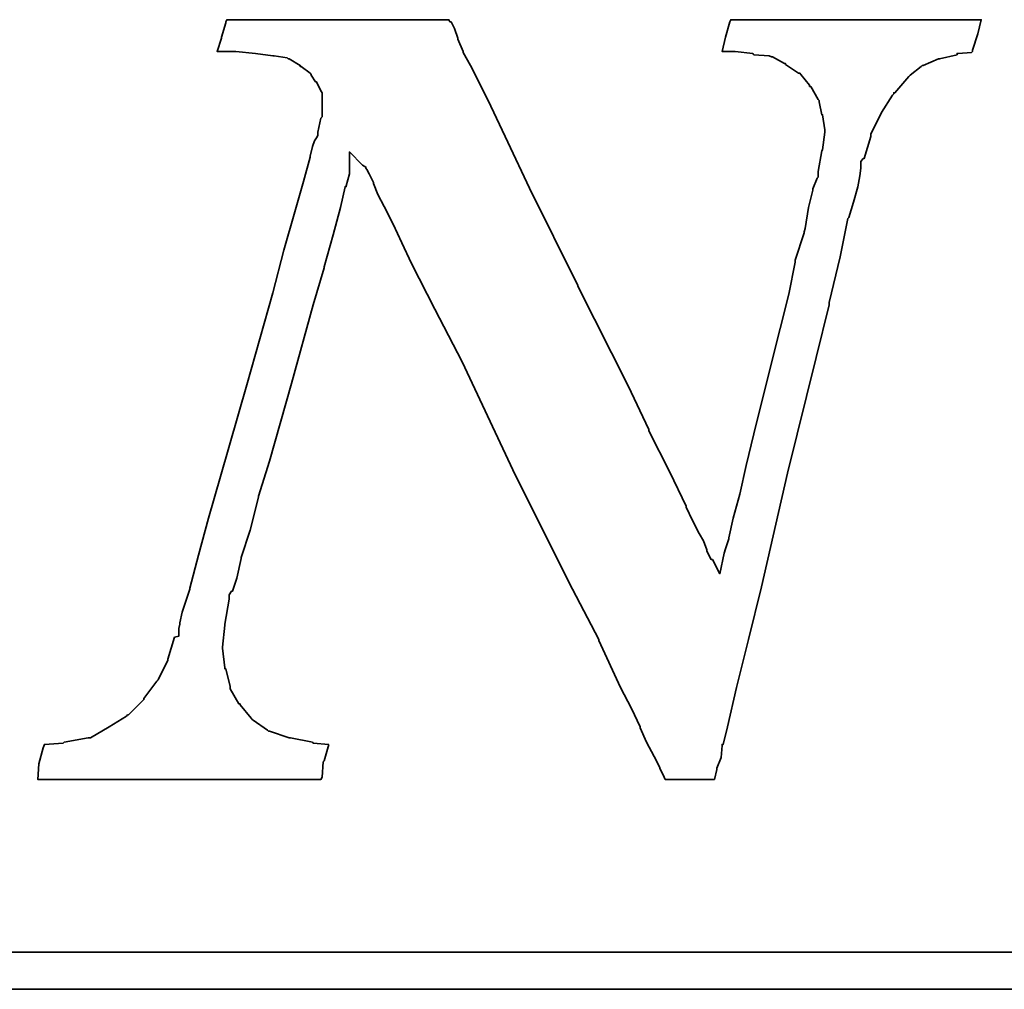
# Model space of a CAD drawing. Header units: millimetres. Extents: x -96 to 653, y -113 to 115.
# Tile 95 of 99: x 388.14 to 391.8, y 3.17 to 6.77. Entities that reach past the tile are written whole.
import ezdxf

# ---------------------------------------------------------------- set-up
doc = ezdxf.new("R2010")
doc.units = ezdxf.units.MM
doc.layers.add('DIM', color=4, linetype='Continuous')
doc.layers.add('layer 1', color=7, linetype='Continuous')

# ---------------------------------------------------------------- blocks, each defined once
blk = doc.blocks.new('TBI MOTION logo(完整正式版)')
at = {"layer": 'layer 1', "color": 22, "lineweight": 35}
for points, knots in [([(58.92625, -7.91875), (58.92625, -7.91875), (58.58625, -7.89375), (58.58625, -7.89375), (58.58625, -7.89375), (58.58625, -7.89375), (58.56625, -7.87125), (58.56625, -7.87125), (58.56625, -7.87125), (58.56625, -7.87125), (58.08375, -7.77375), (58.08375, -7.77375), (58.08375, -7.77375), (58.08375, -7.77375), (58.06125, -7.77375), (58.06125, -7.77375), (58.06125, -7.77375), (58.06125, -7.77375), (57.62625, -7.63125), (57.62625, -7.63125), (57.62625, -7.63125), (57.62625, -7.63125), (57.60625, -7.63125), (57.60625, -7.63125), (57.60625, -7.63125), (57.60625, -7.63125), (57.58125, -7.60625), (57.58125, -7.60625), (57.58125, -7.60625), (57.58125, -7.60625), (57.26625, -7.38875), (57.26625, -7.38875), (57.26625, -7.38875), (57.26625, -7.38875), (57.24625, -7.36875), (57.24625, -7.36875), (57.24625, -7.36875), (57.24625, -7.36875), (57.22125, -7.34375), (57.22125, -7.34375), (57.22125, -7.34375), (57.22125, -7.34375), (56.98125, -7.05375), (56.98125, -7.05375), (56.98125, -7.05375), (56.98125, -7.05375), (56.98125, -7.02875), (56.98125, -7.02875), (56.98125, -7.02875), (56.98125, -7.02875), (56.95625, -7.02875), (56.95625, -7.02875), (56.95625, -7.02875), (56.95625, -7.02875), (56.76625, -6.69625), (56.76625, -6.69625), (56.76625, -6.69625), (56.76625, -6.69625), (56.76625, -6.67125), (56.76625, -6.67125), (56.76625, -6.67125), (56.76625, -6.67125), (56.76625, -6.64875), (56.76625, -6.64875), (56.76625, -6.64875), (56.76625, -6.64875), (56.67125, -6.26375), (56.67125, -6.26375), (56.67125, -6.26375), (56.67125, -6.26375), (56.64625, -6.26375), (56.64625, -6.26375), (56.64625, -6.26375), (56.64625, -6.26375), (56.64625, -6.23875), (56.64625, -6.23875), (56.64625, -6.23875), (56.64625, -6.23875), (56.59625, -5.80875), (56.59625, -5.80875), (56.59625, -5.80875), (56.59625, -5.80875), (56.59625, -5.78375), (56.59625, -5.78375), (56.59625, -5.78375), (56.59625, -5.78375), (56.64625, -5.30375), (56.64625, -5.30375), (56.64625, -5.30375), (56.64625, -5.30375), (56.64625, -5.27875), (56.64625, -5.27875), (56.64625, -5.27875), (56.64625, -5.27875), (56.74125, -4.72875), (56.74125, -4.72875), (56.74125, -4.72875), (56.74125, -4.72875), (56.74125, -4.67875), (56.74125, -4.67875), (56.74125, -4.67875), (56.74125, -4.67875), (56.74125, -4.63375), (56.74125, -4.63375), (56.74125, -4.63375), (56.74125, -4.63375), (56.79125, -4.55875), (56.79125, -4.55875), (56.79125, -4.55875), (56.79125, -4.55875), (56.81125, -4.55875), (56.81125, -4.55875), (56.81125, -4.55875), (56.81125, -4.55875), (56.91125, -4.27375), (56.91125, -4.27375), (56.91125, -4.27375), (56.91125, -4.27375), (57.00625, -3.83874), (57.00625, -3.83874), (57.00625, -3.83874), (57.00625, -3.83874), (57.00625, -3.81374), (57.00625, -3.81374), (57.00625, -3.81374), (57.00625, -3.81374), (57.19875, -3.21374), (57.19875, -3.21374), (57.19875, -3.21374), (57.19875, -3.21374), (57.38625, -2.49625), (57.38625, -2.49625), (57.38625, -2.49625), (57.38625, -2.49625), (57.38625, -2.47374), (57.38625, -2.47374), (57.38625, -2.47374), (57.38625, -2.47374), (57.62625, -1.70375), (57.62625, -1.70375), (57.62625, -1.70375), (57.62625, -1.70375), (58.10625, 0.00125), (58.10625, 0.00125), (58.10625, 0.00125), (58.10625, 0.00125), (58.58625, 1.72625), (58.58625, 1.72625), (58.58625, 1.72625), (58.58625, 1.72625), (58.82625, 2.54125), (58.82625, 2.54125), (58.82625, 2.54125), (58.82625, 2.54125), (58.82625, 2.56374), (58.82625, 2.56374), (58.82625, 2.56374), (58.82625, 2.56374), (59.02125, 3.26125), (59.02125, 3.26125), (59.02125, 3.26125), (59.02125, 3.26125), (59.18625, 3.86125), (59.18625, 3.86125), (59.18625, 3.86125), (59.18625, 3.86125), (59.28625, 4.31875), (59.28625, 4.31875), (59.28625, 4.31875), (59.28625, 4.31875), (59.30625, 4.31875), (59.30625, 4.31875), (59.30625, 4.31875), (59.30625, 4.31875), (59.30625, 4.34125), (59.30625, 4.34125), (59.30625, 4.34125), (59.30625, 4.34125), (59.38125, 4.60625), (59.38125, 4.60625), (59.38125, 4.60625), (59.38125, 4.60625), (59.38125, 4.65125), (59.38125, 4.65125), (59.38125, 4.65125), (59.38125, 4.65125), (59.38125, 5.08625), (59.38125, 5.08625), (59.38125, 5.08625), (59.38125, 5.08625), (59.66625, 4.79624), (59.66625, 4.79624), (59.66625, 4.79624), (59.66625, 4.79624), (59.74125, 4.75124), (59.74125, 4.75124), (59.74125, 4.75124), (59.74125, 4.75124), (59.74125, 4.72624), (59.74125, 4.72624), (59.74125, 4.72624), (59.74125, 4.72624), (59.76125, 4.70124), (59.76125, 4.70124), (59.76125, 4.70124), (59.76125, 4.70124), (59.81125, 4.60625), (59.81125, 4.60625), (59.81125, 4.60625), (59.81125, 4.60625), (59.90625, 4.41125), (59.90625, 4.41125), (59.90625, 4.41125), (59.90625, 4.41125), (59.90625, 4.39125), (59.90625, 4.39125), (59.90625, 4.39125), (59.90625, 4.39125), (60.00375, 4.15124), (60.00375, 4.15124), (60.00375, 4.15124), (60.00375, 4.15124), (60.14625, 3.88374), (60.14625, 3.88374), (60.14625, 3.88374), (60.14625, 3.88374), (60.34125, 3.50124), (60.34125, 3.50124), (60.34125, 3.50124), (60.34125, 3.50124), (60.53125, 3.09125), (60.53125, 3.09125), (60.53125, 3.09125), (60.53125, 3.09125), (60.74625, 2.63625), (60.74625, 2.63625), (60.74625, 2.63625), (60.74625, 2.63625), (61.25125, 1.63124), (61.25125, 1.63124), (61.25125, 1.63124), (61.25125, 1.63124), (61.85125, 0.47625), (61.85125, 0.47625), (61.85125, 0.47625), (61.85125, 0.47625), (63.02625, -2.01874), (63.02625, -2.01874), (63.02625, -2.01874), (63.02625, -2.01874), (64.27625, -4.51374), (64.27625, -4.51374), (64.27625, -4.51374), (64.27625, -4.51374), (64.85125, -5.61375), (64.85125, -5.61375), (64.85125, -5.61375), (64.85125, -5.61375), (64.85125, -5.64125), (64.85125, -5.64125), (64.85125, -5.64125), (64.85125, -5.64125), (65.32875, -6.67125), (65.32875, -6.67125), (65.32875, -6.67125), (65.32875, -6.67125), (65.57125, -7.12875), (65.57125, -7.12875), (65.57125, -7.12875), (65.57125, -7.12875), (65.76125, -7.53625), (65.76125, -7.53625), (65.76125, -7.53625), (65.76125, -7.53625), (65.76125, -7.55625), (65.76125, -7.55625), (65.76125, -7.55625), (65.76125, -7.55625), (65.90375, -7.87125), (65.90375, -7.87125), (65.90375, -7.87125), (65.90375, -7.87125), (66.07125, -8.18125), (66.07125, -8.18125), (66.07125, -8.18125), (66.07125, -8.18125), (66.19125, -8.42375), (66.19125, -8.42375), (66.19125, -8.42375), (66.19125, -8.42375), (66.19125, -8.44375), (66.19125, -8.44375), (66.19125, -8.44375), (66.19125, -8.44375), (66.29125, -8.63875), (66.29125, -8.63875), (66.29125, -8.63875), (66.29125, -8.63875), (66.31125, -8.68625), (66.31125, -8.68625), (66.31125, -8.68625), (66.31125, -8.68625), (66.38375, -8.68625), (66.38375, -8.68625), (66.38375, -8.68625), (66.38375, -8.68625), (66.84125, -8.68625), (66.84125, -8.68625), (66.84125, -8.68625), (66.84125, -8.68625), (67.29625, -8.68625), (67.29625, -8.68625), (67.29625, -8.68625), (67.29625, -8.68625), (67.36625, -8.68625), (67.36625, -8.68625), (67.36625, -8.68625), (67.36625, -8.68625), (67.39125, -8.68625), (67.39125, -8.68625), (67.39125, -8.68625), (67.39125, -8.68625), (67.44125, -8.46875), (67.44125, -8.46875), (67.44125, -8.46875), (67.44125, -8.46875), (67.44125, -8.44375), (67.44125, -8.44375), (67.44125, -8.44375), (67.44125, -8.44375), (67.53625, -8.20375), (67.53625, -8.20375), (67.53625, -8.20375), (67.53625, -8.20375), (67.56125, -7.94375), (67.56125, -7.94375), (67.56125, -7.94375), (67.56125, -7.94375), (67.56125, -7.91875), (67.56125, -7.91875), (67.56125, -7.91875), (67.56125, -7.91875), (67.58625, -7.91875), (67.58625, -7.91875), (67.58625, -7.91875), (67.58625, -7.91875), (67.68125, -7.53625), (67.68125, -7.53625), (67.68125, -7.53625), (67.68125, -7.53625), (67.87375, -6.67125), (67.87375, -6.67125), (67.87375, -6.67125), (67.87375, -6.67125), (68.13625, -5.61375), (68.13625, -5.61375), (68.13625, -5.61375), (68.13625, -5.61375), (68.42375, -4.46374), (68.42375, -4.46374), (68.42375, -4.46374), (68.42375, -4.46374), (68.99875, -1.96874), (68.99875, -1.96874), (68.99875, -1.96874), (68.99875, -1.96874), (69.62625, 0.57625), (69.62625, 0.57625), (69.62625, 0.57625), (69.62625, 0.57625), (69.91125, 1.72625), (69.91125, 1.72625), (69.91125, 1.72625), (69.91125, 1.72625), (69.91125, 1.77625), (69.91125, 1.77625), (69.91125, 1.77625), (69.91125, 1.77625), (70.15125, 2.78124), (70.15125, 2.78124), (70.15125, 2.78124), (70.15125, 2.78124), (70.32125, 3.62125), (70.32125, 3.62125), (70.32125, 3.62125), (70.32125, 3.62125), (70.34125, 3.64625), (70.34125, 3.64625), (70.34125, 3.64625), (70.34125, 3.64625), (70.44125, 3.98125), (70.44125, 3.98125), (70.44125, 3.98125), (70.44125, 3.98125), (70.53625, 4.31875), (70.53625, 4.31875), (70.53625, 4.31875), (70.53625, 4.31875), (70.58125, 4.55875), (70.58125, 4.55875), (70.58125, 4.55875), (70.58125, 4.55875), (70.60625, 4.72624), (70.60625, 4.72624), (70.60625, 4.72624), (70.60625, 4.72624), (70.60625, 4.79624), (70.60625, 4.79624), (70.60625, 4.79624), (70.60625, 4.79624), (70.60625, 4.87125), (70.60625, 4.87125), (70.60625, 4.87125), (70.60625, 4.87125), (70.65625, 4.94125), (70.65625, 4.94125), (70.65625, 4.94125), (70.65625, 4.94125), (70.68125, 4.94125), (70.68125, 4.94125), (70.68125, 4.94125), (70.68125, 4.94125), (70.82125, 5.42125), (70.82125, 5.42125), (70.82125, 5.42125), (70.82125, 5.42125), (70.82125, 5.44625), (70.82125, 5.44625), (70.82125, 5.44625), (70.82125, 5.44625), (70.82125, 5.47125), (70.82125, 5.47125), (70.82125, 5.47125), (70.82125, 5.47125), (71.06125, 5.94625), (71.06125, 5.94625), (71.06125, 5.94625), (71.06125, 5.94625), (71.30125, 6.33124), (71.30125, 6.33124), (71.30125, 6.33124), (71.30125, 6.33124), (71.32625, 6.35625), (71.32625, 6.35625), (71.32625, 6.35625), (71.32625, 6.35625), (71.32625, 6.38124), (71.32625, 6.38124), (71.32625, 6.38124), (71.32625, 6.38124), (71.35125, 6.38124), (71.35125, 6.38124), (71.35125, 6.38124), (71.35125, 6.38124), (71.66125, 6.74125), (71.66125, 6.74125), (71.66125, 6.74125), (71.66125, 6.74125), (71.68625, 6.76625), (71.68625, 6.76625), (71.68625, 6.76625), (71.68625, 6.76625), (71.92625, 6.95624), (71.92625, 6.95624), (71.92625, 6.95624), (71.92625, 6.95624), (71.95125, 6.98125), (71.95125, 6.98125), (71.95125, 6.98125), (71.95125, 6.98125), (71.97625, 6.98125), (71.97625, 6.98125), (71.97625, 6.98125), (71.97625, 6.98125), (72.31125, 7.12624), (72.31125, 7.12624), (72.31125, 7.12624), (72.31125, 7.12624), (72.33375, 7.12624), (72.33375, 7.12624), (72.33375, 7.12624), (72.33375, 7.12624), (72.71625, 7.21875), (72.71625, 7.21875), (72.71625, 7.21875), (72.71625, 7.21875), (72.71625, 7.24624), (72.71625, 7.24624), (72.71625, 7.24624), (72.71625, 7.24624), (72.74125, 7.24624), (72.74125, 7.24624), (72.74125, 7.24624), (72.74125, 7.24624), (73.03124, 7.26624), (73.03124, 7.26624), (73.03124, 7.26624), (73.03124, 7.26624), (73.05375, 7.29125), (73.05375, 7.29125), (73.05375, 7.29125), (73.05375, 7.29125), (73.05375, 7.31625), (73.05375, 7.31625), (73.05375, 7.31625), (73.05375, 7.31625), (73.17625, 7.67625), (73.17625, 7.67625), (73.17625, 7.67625), (73.17625, 7.67625), (73.24625, 7.98625), (73.24625, 7.98625), (73.24625, 7.98625), (73.24625, 7.98625), (73.19625, 7.98625), (73.19625, 7.98625), (73.19625, 7.98625), (73.19625, 7.98625), (72.93625, 7.98625), (72.93625, 7.98625), (72.93625, 7.98625), (72.93625, 7.98625), (72.55125, 7.98625), (72.55125, 7.98625), (72.55125, 7.98625), (72.55125, 7.98625), (72.09625, 7.98625), (72.09625, 7.98625), (72.09625, 7.98625), (72.09625, 7.98625), (71.64125, 7.98625), (71.64125, 7.98625), (71.64125, 7.98625), (71.64125, 7.98625), (70.53625, 7.98625), (70.53625, 7.98625), (70.53625, 7.98625), (70.53625, 7.98625), (69.47875, 7.98625), (69.47875, 7.98625), (69.47875, 7.98625), (69.47875, 7.98625), (68.95125, 7.98625), (68.95125, 7.98625), (68.95125, 7.98625), (68.95125, 7.98625), (68.52125, 7.98625), (68.52125, 7.98625), (68.52125, 7.98625), (68.52125, 7.98625), (68.13625, 7.98625), (68.13625, 7.98625), (68.13625, 7.98625), (68.13625, 7.98625), (67.87375, 7.98625), (67.87375, 7.98625), (67.87375, 7.98625), (67.87375, 7.98625), (67.75125, 7.98625), (67.75125, 7.98625), (67.75125, 7.98625), (67.75125, 7.98625), (67.72625, 7.94125), (67.72625, 7.94125), (67.72625, 7.94125), (67.72625, 7.94125), (67.63125, 7.60625), (67.63125, 7.60625), (67.63125, 7.60625), (67.63125, 7.60625), (67.56125, 7.29125), (67.56125, 7.29125), (67.56125, 7.29125), (67.56125, 7.29125), (67.72625, 7.29125), (67.72625, 7.29125), (67.72625, 7.29125), (67.72625, 7.29125), (67.82625, 7.29125), (67.82625, 7.29125), (67.82625, 7.29125), (67.82625, 7.29125), (67.84625, 7.29125), (67.84625, 7.29125), (67.84625, 7.29125), (67.84625, 7.29125), (68.23125, 7.24624), (68.23125, 7.24624), (68.23125, 7.24624), (68.23125, 7.24624), (68.25875, 7.21875), (68.25875, 7.21875), (68.25875, 7.21875), (68.25875, 7.21875), (68.59125, 7.19624), (68.59125, 7.19624), (68.59125, 7.19624), (68.59125, 7.19624), (68.64125, 7.17125), (68.64125, 7.17125), (68.64125, 7.17125), (68.64125, 7.17125), (68.66625, 7.17125), (68.66625, 7.17125), (68.66625, 7.17125), (68.66625, 7.17125), (68.92625, 7.02624), (68.92625, 7.02624), (68.92625, 7.02624), (68.92625, 7.02624), (68.95125, 7.02624), (68.95125, 7.02624), (68.95125, 7.02624), (68.95125, 7.02624), (68.95125, 7.00624), (68.95125, 7.00624), (68.95125, 7.00624), (68.95125, 7.00624), (69.23875, 6.81125), (69.23875, 6.81125), (69.23875, 6.81125), (69.23875, 6.81125), (69.26625, 6.81125), (69.26625, 6.81125), (69.26625, 6.81125), (69.26625, 6.81125), (69.28625, 6.78625), (69.28625, 6.78625), (69.28625, 6.78625), (69.28625, 6.78625), (69.47875, 6.54875), (69.47875, 6.54875), (69.47875, 6.54875), (69.47875, 6.54875), (69.47875, 6.52375), (69.47875, 6.52375), (69.47875, 6.52375), (69.47875, 6.52375), (69.50625, 6.52375), (69.50625, 6.52375), (69.50625, 6.52375), (69.50625, 6.52375), (69.67125, 6.23625), (69.67125, 6.23625), (69.67125, 6.23625), (69.67125, 6.23625), (69.69375, 6.21125), (69.69375, 6.21125), (69.69375, 6.21125), (69.69375, 6.21125), (69.69375, 6.18625), (69.69375, 6.18625), (69.69375, 6.18625), (69.69375, 6.18625), (69.74625, 5.89875), (69.74625, 5.89875), (69.74625, 5.89875), (69.74625, 5.89875), (69.76625, 5.89875), (69.76625, 5.89875), (69.76625, 5.89875), (69.76625, 5.89875), (69.81375, 5.56625), (69.81375, 5.56625), (69.81375, 5.56625), (69.81375, 5.56625), (69.81375, 5.54125), (69.81375, 5.54125), (69.81375, 5.54125), (69.81375, 5.54125), (69.81375, 5.51625), (69.81375, 5.51625), (69.81375, 5.51625), (69.81375, 5.51625), (69.76625, 5.13125), (69.76625, 5.13125), (69.76625, 5.13125), (69.76625, 5.13125), (69.74625, 5.10874), (69.74625, 5.10874), (69.74625, 5.10874), (69.74625, 5.10874), (69.67125, 4.65125), (69.67125, 4.65125), (69.67125, 4.65125), (69.67125, 4.65125), (69.67125, 4.55875), (69.67125, 4.55875), (69.67125, 4.55875), (69.67125, 4.55875), (69.67125, 4.53125), (69.67125, 4.53125), (69.67125, 4.53125), (69.67125, 4.53125), (69.64625, 4.50874), (69.64625, 4.50874), (69.64625, 4.50874), (69.64625, 4.50874), (69.55125, 4.27125), (69.55125, 4.27125), (69.55125, 4.27125), (69.55125, 4.27125), (69.55125, 4.24625), (69.55125, 4.24625), (69.55125, 4.24625), (69.55125, 4.24625), (69.45375, 3.86125), (69.45375, 3.86125), (69.45375, 3.86125), (69.45375, 3.86125), (69.38625, 3.40624), (69.38625, 3.40624), (69.38625, 3.40624), (69.38625, 3.40624), (69.35875, 3.33125), (69.35875, 3.33125), (69.35875, 3.33125), (69.35875, 3.33125), (69.35875, 3.30875), (69.35875, 3.30875), (69.35875, 3.30875), (69.35875, 3.30875), (69.16625, 2.71125), (69.16625, 2.71125), (69.16625, 2.71125), (69.16625, 2.71125), (69.16625, 2.66375), (69.16625, 2.66375), (69.16625, 2.66375), (69.16625, 2.66375), (69.02625, 1.96374), (69.02625, 1.96374), (69.02625, 1.96374), (69.02625, 1.96374), (68.64125, 0.45624), (68.64125, 0.45624), (68.64125, 0.45624), (68.64125, 0.45624), (68.25875, -1.10625), (68.25875, -1.10625), (68.25875, -1.10625), (68.25875, -1.10625), (68.08625, -1.80125), (68.08625, -1.80125), (68.08625, -1.80125), (68.08625, -1.80125), (67.94625, -2.42625), (67.94625, -2.42625), (67.94625, -2.42625), (67.94625, -2.42625), (67.80125, -2.95375), (67.80125, -2.95375), (67.80125, -2.95375), (67.80125, -2.95375), (67.70625, -3.38375), (67.70625, -3.38375), (67.70625, -3.38375), (67.70625, -3.38375), (67.70625, -3.40875), (67.70625, -3.40875), (67.70625, -3.40875), (67.70625, -3.40875), (67.63125, -3.62375), (67.63125, -3.62375), (67.63125, -3.62375), (67.63125, -3.62375), (67.60625, -3.72125), (67.60625, -3.72125), (67.60625, -3.72125), (67.60625, -3.72125), (67.51125, -4.17375), (67.51125, -4.17375), (67.51125, -4.17375), (67.51125, -4.17375), (67.34625, -3.86374), (67.34625, -3.86374), (67.34625, -3.86374), (67.34625, -3.86374), (67.32125, -3.86374), (67.32125, -3.86374), (67.32125, -3.86374), (67.32125, -3.86374), (67.27125, -3.76874), (67.27125, -3.76874), (67.27125, -3.76874), (67.27125, -3.76874), (67.22625, -3.67374), (67.22625, -3.67374), (67.22625, -3.67374), (67.22625, -3.67374), (67.22625, -3.64875), (67.22625, -3.64875), (67.22625, -3.64875), (67.22625, -3.64875), (67.15125, -3.45375), (67.15125, -3.45375), (67.15125, -3.45375), (67.15125, -3.45375), (67.05625, -3.28875), (67.05625, -3.28875), (67.05625, -3.28875), (67.05625, -3.28875), (66.91125, -3.00125), (66.91125, -3.00125), (66.91125, -3.00125), (66.91125, -3.00125), (66.77125, -2.71375), (66.77125, -2.71375), (66.77125, -2.71375), (66.77125, -2.71375), (66.77125, -2.68875), (66.77125, -2.68875), (66.77125, -2.68875), (66.77125, -2.68875), (66.41125, -1.94374), (66.41125, -1.94374), (66.41125, -1.94374), (66.41125, -1.94374), (65.95125, -1.03375), (65.95125, -1.03375), (65.95125, -1.03375), (65.95125, -1.03375), (65.95125, -1.00875), (65.95125, -1.00875), (65.95125, -1.00875), (65.95125, -1.00875), (65.49625, -0.04874), (65.49625, -0.04874), (65.49625, -0.04874), (65.49625, -0.04874), (64.39375, 2.13624), (64.39375, 2.13624), (64.39375, 2.13624), (64.39375, 2.13624), (64.39375, 2.15624), (64.39375, 2.15624), (64.39375, 2.15624), (64.39375, 2.15624), (63.33625, 4.29125), (63.33625, 4.29125), (63.33625, 4.29125), (63.33625, 4.29125), (62.85625, 5.30125), (62.85625, 5.30125), (62.85625, 5.30125), (62.85625, 5.30125), (62.42625, 6.21125), (62.42625, 6.21125), (62.42625, 6.21125), (62.42625, 6.21125), (62.04125, 6.98125), (62.04125, 6.98125), (62.04125, 6.98125), (62.04125, 6.98125), (61.87375, 7.26624), (61.87375, 7.26624), (61.87375, 7.26624), (61.87375, 7.26624), (61.87375, 7.29125), (61.87375, 7.29125), (61.87375, 7.29125), (61.87375, 7.29125), (61.75625, 7.55625), (61.75625, 7.55625), (61.75625, 7.55625), (61.75625, 7.55625), (61.75625, 7.58124), (61.75625, 7.58124), (61.75625, 7.58124), (61.75625, 7.58124), (61.68375, 7.79375), (61.68375, 7.79375), (61.68375, 7.79375), (61.68375, 7.79375), (61.61125, 7.94125), (61.61125, 7.94125), (61.61125, 7.94125), (61.61125, 7.94125), (61.58625, 7.94125), (61.58625, 7.94125), (61.58625, 7.94125), (61.58625, 7.94125), (61.56375, 7.98625), (61.56375, 7.98625), (61.56375, 7.98625), (61.56375, 7.98625), (61.41875, 7.98625), (61.41875, 7.98625), (61.41875, 7.98625), (61.41875, 7.98625), (61.18125, 7.98625), (61.18125, 7.98625), (61.18125, 7.98625), (61.18125, 7.98625), (60.84125, 7.98625), (60.84125, 7.98625), (60.84125, 7.98625), (60.84125, 7.98625), (60.02625, 7.98625), (60.02625, 7.98625), (60.02625, 7.98625), (60.02625, 7.98625), (59.11625, 7.98625), (59.11625, 7.98625), (59.11625, 7.98625), (59.11625, 7.98625), (58.15625, 7.98625), (58.15625, 7.98625), (58.15625, 7.98625), (58.15625, 7.98625), (57.34125, 7.98625), (57.34125, 7.98625), (57.34125, 7.98625), (57.34125, 7.98625), (57.00625, 7.98625), (57.00625, 7.98625), (57.00625, 7.98625), (57.00625, 7.98625), (56.76625, 7.98625), (56.76625, 7.98625), (56.76625, 7.98625), (56.76625, 7.98625), (56.69125, 7.98625), (56.69125, 7.98625), (56.69125, 7.98625), (56.69125, 7.98625), (56.67125, 7.94125), (56.67125, 7.94125), (56.67125, 7.94125), (56.67125, 7.94125), (56.67125, 7.91625), (56.67125, 7.91625), (56.67125, 7.91625), (56.67125, 7.91625), (56.57125, 7.60625), (56.57125, 7.60625), (56.57125, 7.60625), (56.57125, 7.60625), (56.57125, 7.58124), (56.57125, 7.58124), (56.57125, 7.58124), (56.57125, 7.58124), (56.47625, 7.29125), (56.47625, 7.29125), (56.47625, 7.29125), (56.47625, 7.29125), (56.57125, 7.29125), (56.57125, 7.29125), (56.57125, 7.29125), (56.57125, 7.29125), (56.76625, 7.29125), (56.76625, 7.29125), (56.76625, 7.29125), (56.76625, 7.29125), (56.86125, 7.29125), (56.86125, 7.29125), (56.86125, 7.29125), (56.86125, 7.29125), (56.88625, 7.29125), (56.88625, 7.29125), (56.88625, 7.29125), (56.88625, 7.29125), (57.31625, 7.24624), (57.31625, 7.24624), (57.31625, 7.24624), (57.31625, 7.24624), (57.70125, 7.19624), (57.70125, 7.19624), (57.70125, 7.19624), (57.70125, 7.19624), (57.72625, 7.19624), (57.72625, 7.19624), (57.72625, 7.19624), (57.72625, 7.19624), (58.01125, 7.14624), (58.01125, 7.14624), (58.01125, 7.14624), (58.01125, 7.14624), (58.03625, 7.12624), (58.03625, 7.12624), (58.03625, 7.12624), (58.03625, 7.12624), (58.06125, 7.12624), (58.06125, 7.12624), (58.06125, 7.12624), (58.06125, 7.12624), (58.30125, 6.98125), (58.30125, 6.98125), (58.30125, 6.98125), (58.30125, 6.98125), (58.30125, 6.95624), (58.30125, 6.95624), (58.30125, 6.95624), (58.30125, 6.95624), (58.32375, 6.95624), (58.32375, 6.95624), (58.32375, 6.95624), (58.32375, 6.95624), (58.51625, 6.81125), (58.51625, 6.81125), (58.51625, 6.81125), (58.51625, 6.81125), (58.54125, 6.78625), (58.54125, 6.78625), (58.54125, 6.78625), (58.54125, 6.78625), (58.54125, 6.76625), (58.54125, 6.76625), (58.54125, 6.76625), (58.54125, 6.76625), (58.63625, 6.62124), (58.63625, 6.62124), (58.63625, 6.62124), (58.63625, 6.62124), (58.65875, 6.62124), (58.65875, 6.62124), (58.65875, 6.62124), (58.65875, 6.62124), (58.75625, 6.42625), (58.75625, 6.42625), (58.75625, 6.42625), (58.75625, 6.42625), (58.77875, 6.38124), (58.77875, 6.38124), (58.77875, 6.38124), (58.77875, 6.38124), (58.77875, 6.33124), (58.77875, 6.33124), (58.77875, 6.33124), (58.77875, 6.33124), (58.77875, 6.09125), (58.77875, 6.09125), (58.77875, 6.09125), (58.77875, 6.09125), (58.77875, 5.85125), (58.77875, 5.85125), (58.77875, 5.85125), (58.77875, 5.85125), (58.75625, 5.82625), (58.75625, 5.82625), (58.75625, 5.82625), (58.75625, 5.82625), (58.68625, 5.51625), (58.68625, 5.51625), (58.68625, 5.51625), (58.68625, 5.51625), (58.68625, 5.47125), (58.68625, 5.47125), (58.68625, 5.47125), (58.68625, 5.47125), (58.68625, 5.44625), (58.68625, 5.44625), (58.68625, 5.44625), (58.68625, 5.44625), (58.65875, 5.39625), (58.65875, 5.39625), (58.65875, 5.39625), (58.65875, 5.39625), (58.61125, 5.32624), (58.61125, 5.32624), (58.61125, 5.32624), (58.61125, 5.32624), (58.56625, 5.20375), (58.56625, 5.20375), (58.56625, 5.20375), (58.56625, 5.20375), (58.51625, 4.99125), (58.51625, 4.99125), (58.51625, 4.99125), (58.51625, 4.99125), (58.51625, 4.96625), (58.51625, 4.96625), (58.51625, 4.96625), (58.51625, 4.96625), (58.37125, 4.43625), (58.37125, 4.43625), (58.37125, 4.43625), (58.37125, 4.43625), (58.18125, 3.76625), (58.18125, 3.76625), (58.18125, 3.76625), (58.18125, 3.76625), (57.94125, 2.92624), (57.94125, 2.92624), (57.94125, 2.92624), (57.94125, 2.92624), (57.70125, 1.98874), (57.70125, 1.98874), (57.70125, 1.98874), (57.70125, 1.98874), (57.12625, -0.02374), (57.12625, -0.02374), (57.12625, -0.02374), (57.12625, -0.02374), (56.55125, -2.03875), (56.55125, -2.03875), (56.55125, -2.03875), (56.55125, -2.03875), (56.28625, -2.95375), (56.28625, -2.95375), (56.28625, -2.95375), (56.28625, -2.95375), (56.07125, -3.76874), (56.07125, -3.76874), (56.07125, -3.76874), (56.07125, -3.76874), (55.87625, -4.48874), (55.87625, -4.48874), (55.87625, -4.48874), (55.87625, -4.48874), (55.87625, -4.51374), (55.87625, -4.51374), (55.87625, -4.51374), (55.87625, -4.51374), (55.71125, -5.01625), (55.71125, -5.01625), (55.71125, -5.01625), (55.71125, -5.01625), (55.66125, -5.25375), (55.66125, -5.25375), (55.66125, -5.25375), (55.66125, -5.25375), (55.66125, -5.27875), (55.66125, -5.27875), (55.66125, -5.27875), (55.66125, -5.27875), (55.63625, -5.37375), (55.63625, -5.37375), (55.63625, -5.37375), (55.63625, -5.37375), (55.63625, -5.42375), (55.63625, -5.42375), (55.63625, -5.42375), (55.63625, -5.42375), (55.63625, -5.54125), (55.63625, -5.54125), (55.63625, -5.54125), (55.63625, -5.54125), (55.54125, -5.56875), (55.54125, -5.56875), (55.54125, -5.56875), (55.54125, -5.56875), (55.39625, -6.04875), (55.39625, -6.04875), (55.39625, -6.04875), (55.39625, -6.04875), (55.39625, -6.06875), (55.39625, -6.06875), (55.39625, -6.06875), (55.39625, -6.06875), (55.18125, -6.50375), (55.18125, -6.50375), (55.18125, -6.50375), (55.18125, -6.50375), (55.15625, -6.52875), (55.15625, -6.52875), (55.15625, -6.52875), (55.15625, -6.52875), (54.86875, -6.91125), (54.86875, -6.91125), (54.86875, -6.91125), (54.86875, -6.91125), (54.86875, -6.93375), (54.86875, -6.93375), (54.86875, -6.93375), (54.86875, -6.93375), (54.53125, -7.26875), (54.53125, -7.26875), (54.53125, -7.26875), (54.53125, -7.26875), (54.51125, -7.26875), (54.51125, -7.26875), (54.51125, -7.26875), (54.51125, -7.26875), (54.48625, -7.29625), (54.48625, -7.29625), (54.48625, -7.29625), (54.48625, -7.29625), (54.10375, -7.53625), (54.10375, -7.53625), (54.10375, -7.53625), (54.10375, -7.53625), (53.69625, -7.77375), (53.69625, -7.77375), (53.69625, -7.77375), (53.69625, -7.77375), (53.67125, -7.77375), (53.67125, -7.77375), (53.67125, -7.77375), (53.67125, -7.77375), (53.64625, -7.77375), (53.64625, -7.77375), (53.64625, -7.77375), (53.64625, -7.77375), (53.11625, -7.87125), (53.11625, -7.87125), (53.11625, -7.87125), (53.11625, -7.87125), (53.09625, -7.89375), (53.09625, -7.89375), (53.09625, -7.89375), (53.09625, -7.89375), (52.68625, -7.91875), (52.68625, -7.91875), (52.68625, -7.91875), (52.68625, -7.91875), (52.66125, -7.99125), (52.66125, -7.99125), (52.66125, -7.99125), (52.66125, -7.99125), (52.56625, -8.34875), (52.56625, -8.34875), (52.56625, -8.34875), (52.56625, -8.34875), (52.54125, -8.68625), (52.54125, -8.68625), (52.54125, -8.68625), (52.54125, -8.68625), (52.58875, -8.68625), (52.58875, -8.68625), (52.58875, -8.68625), (52.58875, -8.68625), (52.87625, -8.68625), (52.87625, -8.68625), (52.87625, -8.68625), (52.87625, -8.68625), (53.33625, -8.68625), (53.33625, -8.68625), (53.33625, -8.68625), (53.33625, -8.68625), (53.79125, -8.68625), (53.79125, -8.68625), (53.79125, -8.68625), (53.79125, -8.68625), (54.36625, -8.68625), (54.36625, -8.68625), (54.36625, -8.68625), (54.36625, -8.68625), (55.59125, -8.68625), (55.59125, -8.68625), (55.59125, -8.68625), (55.59125, -8.68625), (56.76625, -8.68625), (56.76625, -8.68625), (56.76625, -8.68625), (56.76625, -8.68625), (57.34125, -8.68625), (57.34125, -8.68625), (57.34125, -8.68625), (57.34125, -8.68625), (57.82125, -8.68625), (57.82125, -8.68625), (57.82125, -8.68625), (57.82125, -8.68625), (58.25125, -8.68625), (58.25125, -8.68625), (58.25125, -8.68625), (58.25125, -8.68625), (58.58625, -8.68625), (58.58625, -8.68625), (58.58625, -8.68625), (58.58625, -8.68625), (58.75625, -8.68625), (58.75625, -8.68625), (58.75625, -8.68625), (58.75625, -8.68625), (58.77875, -8.63875), (58.77875, -8.63875), (58.77875, -8.63875), (58.77875, -8.63875), (58.80625, -8.30375), (58.80625, -8.30375), (58.80625, -8.30375), (58.80625, -8.30375), (58.82625, -8.27875), (58.82625, -8.27875), (58.82625, -8.27875), (58.82625, -8.27875), (58.92625, -7.91875), (58.92625, -7.91875)], [0, 0, 0, 0, 0.003125, 0.003125, 0.003125, 0.003125, 0.00625, 0.00625, 0.00625, 0.00625, 0.009375, 0.009375, 0.009375, 0.009375, 0.0125, 0.0125, 0.0125, 0.0125, 0.015625, 0.015625, 0.015625, 0.015625, 0.01875, 0.01875, 0.01875, 0.01875, 0.021875, 0.021875, 0.021875, 0.021875, 0.025, 0.025, 0.025, 0.025, 0.028125, 0.028125, 0.028125, 0.028125, 0.03125, 0.03125, 0.03125, 0.03125, 0.034375, 0.034375, 0.034375, 0.034375, 0.0375, 0.0375, 0.0375, 0.0375, 0.040625, 0.040625, 0.040625, 0.040625, 0.04375, 0.04375, 0.04375, 0.04375, 0.046875, 0.046875, 0.046875, 0.046875, 0.05, 0.05, 0.05, 0.05, 0.053125, 0.053125, 0.053125, 0.053125, 0.05625, 0.05625, 0.05625, 0.05625, 0.059375, 0.059375, 0.059375, 0.059375, 0.0625, 0.0625, 0.0625, 0.0625, 0.065625, 0.065625, 0.065625, 0.065625, 0.06875, 0.06875, 0.06875, 0.06875, 0.071875, 0.071875, 0.071875, 0.071875, 0.075, 0.075, 0.075, 0.075, 0.078125, 0.078125, 0.078125, 0.078125, 0.08125, 0.08125, 0.08125, 0.08125, 0.084375, 0.084375, 0.084375, 0.084375, 0.0875, 0.0875, 0.0875, 0.0875, 0.090625, 0.090625, 0.090625, 0.090625, 0.09375, 0.09375, 0.09375, 0.09375, 0.096875, 0.096875, 0.096875, 0.096875, 0.1, 0.1, 0.1, 0.1, 0.103125, 0.103125, 0.103125, 0.103125, 0.10625, 0.10625, 0.10625, 0.10625, 0.109375, 0.109375, 0.109375, 0.109375, 0.1125, 0.1125, 0.1125, 0.1125, 0.115625, 0.115625, 0.115625, 0.115625, 0.11875, 0.11875, 0.11875, 0.11875, 0.121875, 0.121875, 0.121875, 0.121875, 0.125, 0.125, 0.125, 0.125, 0.128125, 0.128125, 0.128125, 0.128125, 0.13125, 0.13125, 0.13125, 0.13125, 0.134375, 0.134375, 0.134375, 0.134375, 0.1375, 0.1375, 0.1375, 0.1375, 0.140625, 0.140625, 0.140625, 0.140625, 0.14375, 0.14375, 0.14375, 0.14375, 0.146875, 0.146875, 0.146875, 0.146875, 0.15, 0.15, 0.15, 0.15, 0.153125, 0.153125, 0.153125, 0.153125, 0.15625, 0.15625, 0.15625, 0.15625, 0.159375, 0.159375, 0.159375, 0.159375, 0.1625, 0.1625, 0.1625, 0.1625, 0.165625, 0.165625, 0.165625, 0.165625, 0.16875, 0.16875, 0.16875, 0.16875, 0.171875, 0.171875, 0.171875, 0.171875, 0.175, 0.175, 0.175, 0.175, 0.178125, 0.178125, 0.178125, 0.178125, 0.18125, 0.18125, 0.18125, 0.18125, 0.184375, 0.184375, 0.184375, 0.184375, 0.1875, 0.1875, 0.1875, 0.1875, 0.190625, 0.190625, 0.190625, 0.190625, 0.19375, 0.19375, 0.19375, 0.19375, 0.196875, 0.196875, 0.196875, 0.196875, 0.2, 0.2, 0.2, 0.2, 0.203125, 0.203125, 0.203125, 0.203125, 0.20625, 0.20625, 0.20625, 0.20625, 0.209375, 0.209375, 0.209375, 0.209375, 0.2125, 0.2125, 0.2125, 0.2125, 0.215625, 0.215625, 0.215625, 0.215625, 0.21875, 0.21875, 0.21875, 0.21875, 0.221875, 0.221875, 0.221875, 0.221875, 0.225, 0.225, 0.225, 0.225, 0.228125, 0.228125, 0.228125, 0.228125, 0.23125, 0.23125, 0.23125, 0.23125, 0.234375, 0.234375, 0.234375, 0.234375, 0.2375, 0.2375, 0.2375, 0.2375, 0.240625, 0.240625, 0.240625, 0.240625, 0.24375, 0.24375, 0.24375, 0.24375, 0.246875, 0.246875, 0.246875, 0.246875, 0.25, 0.25, 0.25, 0.25, 0.253125, 0.253125, 0.253125, 0.253125, 0.25625, 0.25625, 0.25625, 0.25625, 0.259375, 0.259375, 0.259375, 0.259375, 0.2625, 0.2625, 0.2625, 0.2625, 0.265625, 0.265625, 0.265625, 0.265625, 0.26875, 0.26875, 0.26875, 0.26875, 0.271875, 0.271875, 0.271875, 0.271875, 0.275, 0.275, 0.275, 0.275, 0.278125, 0.278125, 0.278125, 0.278125, 0.28125, 0.28125, 0.28125, 0.28125, 0.284375, 0.284375, 0.284375, 0.284375, 0.2875, 0.2875, 0.2875, 0.2875, 0.290625, 0.290625, 0.290625, 0.290625, 0.29375, 0.29375, 0.29375, 0.29375, 0.296875, 0.296875, 0.296875, 0.296875, 0.3, 0.3, 0.3, 0.3, 0.303125, 0.303125, 0.303125, 0.303125, 0.30625, 0.30625, 0.30625, 0.30625, 0.309375, 0.309375, 0.309375, 0.309375, 0.3125, 0.3125, 0.3125, 0.3125, 0.315625, 0.315625, 0.315625, 0.315625, 0.31875, 0.31875, 0.31875, 0.31875, 0.321875, 0.321875, 0.321875, 0.321875, 0.325, 0.325, 0.325, 0.325, 0.328125, 0.328125, 0.328125, 0.328125, 0.33125, 0.33125, 0.33125, 0.33125, 0.334375, 0.334375, 0.334375, 0.334375, 0.3375, 0.3375, 0.3375, 0.3375, 0.340625, 0.340625, 0.340625, 0.340625, 0.34375, 0.34375, 0.34375, 0.34375, 0.346875, 0.346875, 0.346875, 0.346875, 0.35, 0.35, 0.35, 0.35, 0.353125, 0.353125, 0.353125, 0.353125, 0.35625, 0.35625, 0.35625, 0.35625, 0.359375, 0.359375, 0.359375, 0.359375, 0.3625, 0.3625, 0.3625, 0.3625, 0.365625, 0.365625, 0.365625, 0.365625, 0.36875, 0.36875, 0.36875, 0.36875, 0.371875, 0.371875, 0.371875, 0.371875, 0.375, 0.375, 0.375, 0.375, 0.378125, 0.378125, 0.378125, 0.378125, 0.38125, 0.38125, 0.38125, 0.38125, 0.384375, 0.384375, 0.384375, 0.384375, 0.3875, 0.3875, 0.3875, 0.3875, 0.390625, 0.390625, 0.390625, 0.390625, 0.39375, 0.39375, 0.39375, 0.39375, 0.396875, 0.396875, 0.396875, 0.396875, 0.4, 0.4, 0.4, 0.4, 0.403125, 0.403125, 0.403125, 0.403125, 0.40625, 0.40625, 0.40625, 0.40625, 0.409375, 0.409375, 0.409375, 0.409375, 0.4125, 0.4125, 0.4125, 0.4125, 0.415625, 0.415625, 0.415625, 0.415625, 0.41875, 0.41875, 0.41875, 0.41875, 0.421875, 0.421875, 0.421875, 0.421875, 0.425, 0.425, 0.425, 0.425, 0.428125, 0.428125, 0.428125, 0.428125, 0.43125, 0.43125, 0.43125, 0.43125, 0.434375, 0.434375, 0.434375, 0.434375, 0.4375, 0.4375, 0.4375, 0.4375, 0.440625, 0.440625, 0.440625, 0.440625, 0.44375, 0.44375, 0.44375, 0.44375, 0.446875, 0.446875, 0.446875, 0.446875, 0.45, 0.45, 0.45, 0.45, 0.453125, 0.453125, 0.453125, 0.453125, 0.45625, 0.45625, 0.45625, 0.45625, 0.459375, 0.459375, 0.459375, 0.459375, 0.4625, 0.4625, 0.4625, 0.4625, 0.465625, 0.465625, 0.465625, 0.465625, 0.46875, 0.46875, 0.46875, 0.46875, 0.471875, 0.471875, 0.471875, 0.471875, 0.475, 0.475, 0.475, 0.475, 0.478125, 0.478125, 0.478125, 0.478125, 0.48125, 0.48125, 0.48125, 0.48125, 0.484375, 0.484375, 0.484375, 0.484375, 0.4875, 0.4875, 0.4875, 0.4875, 0.490625, 0.490625, 0.490625, 0.490625, 0.49375, 0.49375, 0.49375, 0.49375, 0.496875, 0.496875, 0.496875, 0.496875, 0.5, 0.5, 0.5, 0.5, 0.503125, 0.503125, 0.503125, 0.503125, 0.50625, 0.50625, 0.50625, 0.50625, 0.509375, 0.509375, 0.509375, 0.509375, 0.5125, 0.5125, 0.5125, 0.5125, 0.515625, 0.515625, 0.515625, 0.515625, 0.51875, 0.51875, 0.51875, 0.51875, 0.521875, 0.521875, 0.521875, 0.521875, 0.525, 0.525, 0.525, 0.525, 0.528125, 0.528125, 0.528125, 0.528125, 0.53125, 0.53125, 0.53125, 0.53125, 0.534375, 0.534375, 0.534375, 0.534375, 0.5375, 0.5375, 0.5375, 0.5375, 0.540625, 0.540625, 0.540625, 0.540625, 0.54375, 0.54375, 0.54375, 0.54375, 0.546875, 0.546875, 0.546875, 0.546875, 0.55, 0.55, 0.55, 0.55, 0.553125, 0.553125, 0.553125, 0.553125, 0.55625, 0.55625, 0.55625, 0.55625, 0.559375, 0.559375, 0.559375, 0.559375, 0.5625, 0.5625, 0.5625, 0.5625, 0.565625, 0.565625, 0.565625, 0.565625, 0.56875, 0.56875, 0.56875, 0.56875, 0.571875, 0.571875, 0.571875, 0.571875, 0.575, 0.575, 0.575, 0.575, 0.578125, 0.578125, 0.578125, 0.578125, 0.58125, 0.58125, 0.58125, 0.58125, 0.584375, 0.584375, 0.584375, 0.584375, 0.5875, 0.5875, 0.5875, 0.5875, 0.590625, 0.590625, 0.590625, 0.590625, 0.59375, 0.59375, 0.59375, 0.59375, 0.596875, 0.596875, 0.596875, 0.596875, 0.6, 0.6, 0.6, 0.6, 0.603125, 0.603125, 0.603125, 0.603125, 0.60625, 0.60625, 0.60625, 0.60625, 0.609375, 0.609375, 0.609375, 0.609375, 0.6125, 0.6125, 0.6125, 0.6125, 0.615625, 0.615625, 0.615625, 0.615625, 0.61875, 0.61875, 0.61875, 0.61875, 0.621875, 0.621875, 0.621875, 0.621875, 0.625, 0.625, 0.625, 0.625, 0.628125, 0.628125, 0.628125, 0.628125, 0.63125, 0.63125, 0.63125, 0.63125, 0.634375, 0.634375, 0.634375, 0.634375, 0.6375, 0.6375, 0.6375, 0.6375, 0.640625, 0.640625, 0.640625, 0.640625, 0.64375, 0.64375, 0.64375, 0.64375, 0.646875, 0.646875, 0.646875, 0.646875, 0.65, 0.65, 0.65, 0.65, 0.653125, 0.653125, 0.653125, 0.653125, 0.65625, 0.65625, 0.65625, 0.65625, 0.659375, 0.659375, 0.659375, 0.659375, 0.6625, 0.6625, 0.6625, 0.6625, 0.665625, 0.665625, 0.665625, 0.665625, 0.66875, 0.66875, 0.66875, 0.66875, 0.671875, 0.671875, 0.671875, 0.671875, 0.675, 0.675, 0.675, 0.675, 0.678125, 0.678125, 0.678125, 0.678125, 0.68125, 0.68125, 0.68125, 0.68125, 0.684375, 0.684375, 0.684375, 0.684375, 0.6875, 0.6875, 0.6875, 0.6875, 0.690625, 0.690625, 0.690625, 0.690625, 0.69375, 0.69375, 0.69375, 0.69375, 0.696875, 0.696875, 0.696875, 0.696875, 0.7, 0.7, 0.7, 0.7, 0.703125, 0.703125, 0.703125, 0.703125, 0.70625, 0.70625, 0.70625, 0.70625, 0.709375, 0.709375, 0.709375, 0.709375, 0.7125, 0.7125, 0.7125, 0.7125, 0.715625, 0.715625, 0.715625, 0.715625, 0.71875, 0.71875, 0.71875, 0.71875, 0.721875, 0.721875, 0.721875, 0.721875, 0.725, 0.725, 0.725, 0.725, 0.728125, 0.728125, 0.728125, 0.728125, 0.73125, 0.73125, 0.73125, 0.73125, 0.734375, 0.734375, 0.734375, 0.734375, 0.7375, 0.7375, 0.7375, 0.7375, 0.740625, 0.740625, 0.740625, 0.740625, 0.74375, 0.74375, 0.74375, 0.74375, 0.746875, 0.746875, 0.746875, 0.746875, 0.75, 0.75, 0.75, 0.75, 0.753125, 0.753125, 0.753125, 0.753125, 0.75625, 0.75625, 0.75625, 0.75625, 0.759375, 0.759375, 0.759375, 0.759375, 0.7625, 0.7625, 0.7625, 0.7625, 0.765625, 0.765625, 0.765625, 0.765625, 0.76875, 0.76875, 0.76875, 0.76875, 0.771875, 0.771875, 0.771875, 0.771875, 0.775, 0.775, 0.775, 0.775, 0.778125, 0.778125, 0.778125, 0.778125, 0.78125, 0.78125, 0.78125, 0.78125, 0.784375, 0.784375, 0.784375, 0.784375, 0.7875, 0.7875, 0.7875, 0.7875, 0.790625, 0.790625, 0.790625, 0.790625, 0.79375, 0.79375, 0.79375, 0.79375, 0.796875, 0.796875, 0.796875, 0.796875, 0.8, 0.8, 0.8, 0.8, 0.803125, 0.803125, 0.803125, 0.803125, 0.80625, 0.80625, 0.80625, 0.80625, 0.809375, 0.809375, 0.809375, 0.809375, 0.8125, 0.8125, 0.8125, 0.8125, 0.815625, 0.815625, 0.815625, 0.815625, 0.81875, 0.81875, 0.81875, 0.81875, 0.821875, 0.821875, 0.821875, 0.821875, 0.825, 0.825, 0.825, 0.825, 0.828125, 0.828125, 0.828125, 0.828125, 0.83125, 0.83125, 0.83125, 0.83125, 0.834375, 0.834375, 0.834375, 0.834375, 0.8375, 0.8375, 0.8375, 0.8375, 0.840625, 0.840625, 0.840625, 0.840625, 0.84375, 0.84375, 0.84375, 0.84375, 0.846875, 0.846875, 0.846875, 0.846875, 0.85, 0.85, 0.85, 0.85, 0.853125, 0.853125, 0.853125, 0.853125, 0.85625, 0.85625, 0.85625, 0.85625, 0.859375, 0.859375, 0.859375, 0.859375, 0.8625, 0.8625, 0.8625, 0.8625, 0.865625, 0.865625, 0.865625, 0.865625, 0.86875, 0.86875, 0.86875, 0.86875, 0.871875, 0.871875, 0.871875, 0.871875, 0.875, 0.875, 0.875, 0.875, 0.878125, 0.878125, 0.878125, 0.878125, 0.88125, 0.88125, 0.88125, 0.88125, 0.884375, 0.884375, 0.884375, 0.884375, 0.8875, 0.8875, 0.8875, 0.8875, 0.890625, 0.890625, 0.890625, 0.890625, 0.89375, 0.89375, 0.89375, 0.89375, 0.896875, 0.896875, 0.896875, 0.896875, 0.9, 0.9, 0.9, 0.9, 0.903125, 0.903125, 0.903125, 0.903125, 0.90625, 0.90625, 0.90625, 0.90625, 0.909375, 0.909375, 0.909375, 0.909375, 0.9125, 0.9125, 0.9125, 0.9125, 0.915625, 0.915625, 0.915625, 0.915625, 0.91875, 0.91875, 0.91875, 0.91875, 0.921875, 0.921875, 0.921875, 0.921875, 0.925, 0.925, 0.925, 0.925, 0.928125, 0.928125, 0.928125, 0.928125, 0.93125, 0.93125, 0.93125, 0.93125, 0.934375, 0.934375, 0.934375, 0.934375, 0.9375, 0.9375, 0.9375, 0.9375, 0.940625, 0.940625, 0.940625, 0.940625, 0.94375, 0.94375, 0.94375, 0.94375, 0.946875, 0.946875, 0.946875, 0.946875, 0.95, 0.95, 0.95, 0.95, 0.953125, 0.953125, 0.953125, 0.953125, 0.95625, 0.95625, 0.95625, 0.95625, 0.959375, 0.959375, 0.959375, 0.959375, 0.9625, 0.9625, 0.9625, 0.9625, 0.965625, 0.965625, 0.965625, 0.965625, 0.96875, 0.96875, 0.96875, 0.96875, 0.971875, 0.971875, 0.971875, 0.971875, 0.975, 0.975, 0.975, 0.975, 0.978125, 0.978125, 0.978125, 0.978125, 0.98125, 0.98125, 0.98125, 0.98125, 0.984375, 0.984375, 0.984375, 0.984375, 0.9875, 0.9875, 0.9875, 0.9875, 0.990625, 0.990625, 0.990625, 0.990625, 0.99375, 0.99375, 0.99375, 0.99375, 0.996875, 0.996875, 0.996875, 0.996875, 1, 1, 1, 1]), ([(75.90875, -9.47875), (75.90875, -9.47875), (75.90875, -12.28625), (75.90875, -12.28625), (75.90875, -12.28625), (75.90875, -12.28625), (75.90875, -12.47875), (75.90875, -12.47875), (75.90875, -12.47875), (75.90875, -12.47875), (75.71625, -12.47875), (75.71625, -12.47875), (75.71625, -12.47875), (75.71625, -12.47875), (-88.32875, -12.47875), (-88.32875, -12.47875), (-88.32875, -12.47875), (-88.32875, -12.47875), (-88.32875, -13.29375), (-88.32875, -13.29375), (-88.32875, -13.29375), (-88.32875, -13.29375), (82.89125, -13.29375), (82.89125, -13.29375), (82.89125, -13.29375), (82.89125, -13.29375), (75.90875, -9.47875), (75.90875, -9.47875)], [0, 0, 0, 0, 0.14285714, 0.14285714, 0.14285714, 0.14285714, 0.28571429, 0.28571429, 0.28571429, 0.28571429, 0.42857143, 0.42857143, 0.42857143, 0.42857143, 0.57142857, 0.57142857, 0.57142857, 0.57142857, 0.71428571, 0.71428571, 0.71428571, 0.71428571, 0.85714286, 0.85714286, 0.85714286, 0.85714286, 1, 1, 1, 1])]:
    blk.add_open_spline(points, degree=3, knots=knots, dxfattribs=at)
blk.add_open_spline([(54.86875, -6.91125), (54.86875, -6.91125), (54.86875, -6.93375), (54.86875, -6.93375)], degree=3, dxfattribs=at)

msp = doc.modelspace()

# ---------------------------------------------------------------- block references
at = {"layer": 'DIM', "color": 7, "xscale": 0.169361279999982, "yscale": 0.169361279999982, "zscale": 0.169361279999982}
msp.add_blockref('TBI MOTION logo(完整正式版)', (379.3114, 5.4218), dxfattribs=at)

doc.saveas('drawing.dxf')
